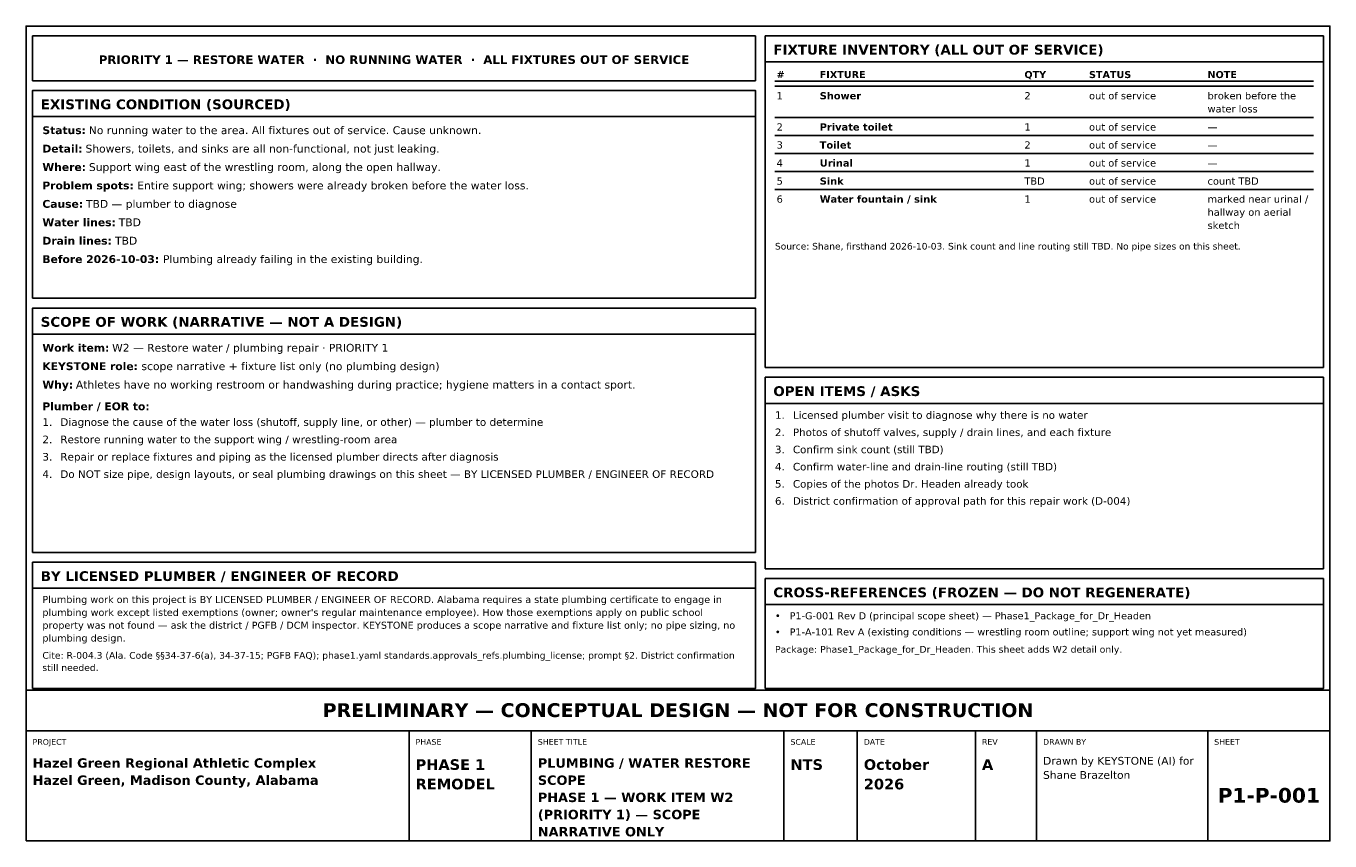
# Model space of a CAD drawing. Header units: inches. Extents: x 0.5 to 16.5, y 0.5 to 10.5.
import ezdxf
from ezdxf.enums import TextEntityAlignment as Align

# ---------------------------------------------------------------- set-up
doc = ezdxf.new("R2010")
doc.units = ezdxf.units.IN
doc.header["$MEASUREMENT"] = 0
doc.layers.add('A-ANNO-TEXT', color=7, linetype='Continuous')
doc.layers.add('G-ANNO-TTLB', color=7, linetype='Continuous')
doc.styles.add('KS-BOLD', font='DejaVuSans-Bold.ttf')
doc.styles.add('KS-REG', font='DejaVuSans.ttf')

msp = doc.modelspace()

# ---------------------------------------------------------------- linework, layer by layer
at = {"layer": 'A-ANNO-TEXT'}
for p, q in [((9.57, 10.06), (16.42, 10.06)), ((9.69, 9.822), (16.3, 9.822)), ((9.69, 9.762), (16.3, 9.762)), ((0.58, 9.39), (9.45, 9.39)), ((9.69, 9.38), (16.3, 9.38)), ((9.69, 9.158), (16.3, 9.158)), ((9.69, 8.937), (16.3, 8.937)), ((9.69, 8.716), (16.3, 8.716)), ((9.69, 8.494), (16.3, 8.494)), ((0.58, 6.72), (9.45, 6.72)), ((9.57, 5.87), (16.42, 5.87)), ((0.58, 3.6), (9.45, 3.6)), ((9.57, 3.4), (16.42, 3.4))]:
    msp.add_line(p, q, dxfattribs=at)
for points in [[(0.58, 9.83), (9.45, 9.83), (9.45, 10.38), (0.58, 10.38)], [(9.57, 6.31), (16.42, 6.31), (16.42, 10.38), (9.57, 10.38)], [(0.58, 7.16), (9.45, 7.16), (9.45, 9.71), (0.58, 9.71)], [(0.58, 4.04), (9.45, 4.04), (9.45, 7.04), (0.58, 7.04)], [(9.57, 3.84), (16.42, 3.84), (16.42, 6.19), (9.57, 6.19)], [(0.58, 2.37), (9.45, 2.37), (9.45, 3.92), (0.58, 3.92)], [(9.57, 2.37), (16.42, 2.37), (16.42, 3.72), (9.57, 3.72)]]:
    msp.add_lwpolyline(points, close=True, dxfattribs=at)
at = {"layer": 'G-ANNO-TTLB'}
for p, q in [((0.5, 1.85), (16.5, 1.85)), ((5.2, 0.5), (5.2, 1.85)), ((6.7, 0.5), (6.7, 1.85)), ((9.8, 0.5), (9.8, 1.85)), ((10.7, 0.5), (10.7, 1.85)), ((12.15, 0.5), (12.15, 1.85)), ((12.9, 0.5), (12.9, 1.85)), ((15, 0.5), (15, 1.85))]:
    msp.add_line(p, q, dxfattribs=at)
for points in [[(0.5, 0.5), (16.5, 0.5), (16.5, 10.5), (0.5, 10.5)], [(0.5, 1.85), (16.5, 1.85), (16.5, 2.35), (0.5, 2.35)]]:
    msp.add_lwpolyline(points, close=True, dxfattribs=at)

# ---------------------------------------------------------------- texts
at = {"layer": 'A-ANNO-TEXT'}
for s, height, style, p in [('FIXTURE INVENTORY (ALL OUT OF SERVICE)', 0.12, 'KS-BOLD', (9.67, 10.15)), ('#', 0.086, 'KS-BOLD', (9.71, 9.862)), ('FIXTURE', 0.086, 'KS-BOLD', (10.239, 9.862)), ('QTY', 0.086, 'KS-BOLD', (12.751, 9.862)), ('STATUS', 0.086, 'KS-BOLD', (13.544, 9.862)), ('NOTE', 0.086, 'KS-BOLD', (14.998, 9.862)), ('EXISTING CONDITION (SOURCED)', 0.12, 'KS-BOLD', (0.68, 9.48)), ('1', 0.088, 'KS-REG', (9.71, 9.601)), ('Shower', 0.088, 'KS-BOLD', (10.239, 9.601)), ('2', 0.088, 'KS-REG', (12.751, 9.601)), ('out of service', 0.088, 'KS-REG', (13.544, 9.601)), ('broken before the', 0.088, 'KS-REG', (14.998, 9.601)), ('water loss', 0.088, 'KS-REG', (14.998, 9.44)), ('2', 0.088, 'KS-REG', (9.71, 9.218)), ('Private toilet', 0.088, 'KS-BOLD', (10.239, 9.218)), ('1', 0.088, 'KS-REG', (12.751, 9.218)), ('out of service', 0.088, 'KS-REG', (13.544, 9.218)), ('Status:', 0.096, 'KS-BOLD', (0.7, 9.174)), ('No running water to the area. All fixtures out of service. Cause unknown.', 0.096, 'KS-REG', (1.27, 9.174)), ('—', 0.088, 'KS-REG', (14.998, 9.218)), ('Detail:', 0.096, 'KS-BOLD', (0.7, 8.948)), ('Showers, toilets, and sinks are all non-functional, not just leaking.', 0.096, 'KS-REG', (1.229, 8.948)), ('3', 0.088, 'KS-REG', (9.71, 8.997)), ('Toilet', 0.088, 'KS-BOLD', (10.239, 8.997)), ('2', 0.088, 'KS-REG', (12.751, 8.997)), ('out of service', 0.088, 'KS-REG', (13.544, 8.997)), ('—', 0.088, 'KS-REG', (14.998, 8.997)), ('Where:', 0.096, 'KS-BOLD', (0.7, 8.722)), ('Support wing east of the wrestling room, along the open hallway.', 0.096, 'KS-REG', (1.271, 8.722)), ('4', 0.088, 'KS-REG', (9.71, 8.776)), ('Urinal', 0.088, 'KS-BOLD', (10.239, 8.776)), ('1', 0.088, 'KS-REG', (12.751, 8.776)), ('out of service', 0.088, 'KS-REG', (13.544, 8.776)), ('—', 0.088, 'KS-REG', (14.998, 8.776)), ('5', 0.088, 'KS-REG', (9.71, 8.554)), ('Sink', 0.088, 'KS-BOLD', (10.239, 8.554)), ('TBD', 0.088, 'KS-REG', (12.751, 8.554)), ('out of service', 0.088, 'KS-REG', (13.544, 8.554)), ('count TBD', 0.088, 'KS-REG', (14.998, 8.554)), ('Problem spots:', 0.096, 'KS-BOLD', (0.7, 8.496)), ('Entire support wing; showers were already broken before the water loss.', 0.096, 'KS-REG', (1.864, 8.496)), ('Cause:', 0.096, 'KS-BOLD', (0.7, 8.27)), ('TBD — plumber to diagnose', 0.096, 'KS-REG', (1.235, 8.27)), ('6', 0.088, 'KS-REG', (9.71, 8.333)), ('Water fountain / sink', 0.088, 'KS-BOLD', (10.239, 8.333)), ('1', 0.088, 'KS-REG', (12.751, 8.333)), ('out of service', 0.088, 'KS-REG', (13.544, 8.333)), ('marked near urinal /', 0.088, 'KS-REG', (14.998, 8.333)), ('hallway on aerial', 0.088, 'KS-REG', (14.998, 8.172)), ('Water lines:', 0.096, 'KS-BOLD', (0.7, 8.044)), ('TBD', 0.096, 'KS-REG', (1.637, 8.044)), ('sketch', 0.088, 'KS-REG', (14.998, 8.01)), ('Drain lines:', 0.096, 'KS-BOLD', (0.7, 7.818)), ('TBD', 0.096, 'KS-REG', (1.592, 7.818)), ('Source: Shane, firsthand 2026-10-03. Sink count and line routing still TBD. No pipe sizes on this sheet.', 0.081, 'KS-REG', (9.69, 7.758)), ('Before 2026-10-03:', 0.096, 'KS-BOLD', (0.7, 7.592)), ('Plumbing already failing in the existing building.', 0.096, 'KS-REG', (2.18, 7.592)), ('SCOPE OF WORK (NARRATIVE — NOT A DESIGN)', 0.12, 'KS-BOLD', (0.68, 6.81)), ('Work item:', 0.096, 'KS-BOLD', (0.7, 6.504)), ('W2 — Restore water / plumbing repair · PRIORITY 1', 0.096, 'KS-REG', (1.556, 6.504)), ('KEYSTONE role:', 0.096, 'KS-BOLD', (0.7, 6.278)), ('scope narrative + fixture list only (no plumbing design)', 0.096, 'KS-REG', (1.916, 6.278)), ('Why:', 0.096, 'KS-BOLD', (0.7, 6.052)), ('Athletes have no working restroom or handwashing during practice; hygiene matters in a contact sport.', 0.096, 'KS-REG', (1.111, 6.052)), ('OPEN ITEMS / ASKS', 0.12, 'KS-BOLD', (9.67, 5.96)), ('Plumber / EOR to:', 0.096, 'KS-BOLD', (0.7, 5.786)), ('1.', 0.092, 'KS-REG', (9.69, 5.68)), ('Licensed plumber visit to diagnose why there is no water', 0.092, 'KS-REG', (9.91, 5.68)), ('1.', 0.093, 'KS-REG', (0.7, 5.594)), ('Diagnose the cause of the water loss (shutoff, supply line, or other) — plumber to determine', 0.093, 'KS-REG', (0.92, 5.594)), ('2.', 0.093, 'KS-REG', (0.7, 5.381)), ('Restore running water to the support wing / wrestling-room area', 0.093, 'KS-REG', (0.92, 5.381)), ('2.', 0.092, 'KS-REG', (9.69, 5.469)), ('Photos of shutoff valves, supply / drain lines, and each fixture', 0.092, 'KS-REG', (9.91, 5.469)), ('3.', 0.092, 'KS-REG', (9.69, 5.258)), ('Confirm sink count (still TBD)', 0.092, 'KS-REG', (9.91, 5.258)), ('3.', 0.093, 'KS-REG', (0.7, 5.168)), ('Repair or replace fixtures and piping as the licensed plumber directs after diagnosis', 0.093, 'KS-REG', (0.92, 5.168)), ('4.', 0.092, 'KS-REG', (9.69, 5.047)), ('Confirm water-line and drain-line routing (still TBD)', 0.092, 'KS-REG', (9.91, 5.047)), ('4.', 0.093, 'KS-REG', (0.7, 4.955)), ('Do NOT size pipe, design layouts, or seal plumbing drawings on this sheet — BY LICENSED PLUMBER / ENGINEER OF RECORD', 0.093, 'KS-REG', (0.92, 4.955)), ('5.', 0.092, 'KS-REG', (9.69, 4.836)), ('Copies of the photos Dr. Headen already took', 0.092, 'KS-REG', (9.91, 4.836)), ('6.', 0.092, 'KS-REG', (9.69, 4.626)), ('District confirmation of approval path for this repair work (D-004)', 0.092, 'KS-REG', (9.91, 4.626)), ('BY LICENSED PLUMBER / ENGINEER OF RECORD', 0.12, 'KS-BOLD', (0.68, 3.69)), ('CROSS-REFERENCES (FROZEN — DO NOT REGENERATE)', 0.12, 'KS-BOLD', (9.67, 3.49)), ('Plumbing work on this project is BY LICENSED PLUMBER / ENGINEER OF RECORD. Alabama requires a state plumbing certificate to engage in', 0.086, 'KS-REG', (0.7, 3.42)), ("plumbing work except listed exemptions (owner; owner's regular maintenance employee). How those exemptions apply on public school", 0.086, 'KS-REG', (0.7, 3.262)), ('•', 0.086, 'KS-REG', (9.69, 3.22)), ('P1-G-001 Rev D (principal scope sheet) — Phase1_Package_for_Dr_Headen', 0.086, 'KS-REG', (9.87, 3.22)), ('property was not found — ask the district / PGFB / DCM inspector. KEYSTONE produces a scope narrative and fixture list only; no pipe sizing, no', 0.086, 'KS-REG', (0.7, 3.104)), ('•', 0.086, 'KS-REG', (9.69, 3.022)), ('P1-A-101 Rev A (existing conditions — wrestling room outline; support wing not yet measured)', 0.086, 'KS-REG', (9.87, 3.022)), ('plumbing design.', 0.086, 'KS-REG', (0.7, 2.947)), ('Package: Phase1_Package_for_Dr_Headen. This sheet adds W2 detail only.', 0.083, 'KS-REG', (9.69, 2.81)), ('Cite: R-004.3 (Ala. Code §§34-37-6(a), 34-37-15; PGFB FAQ); phase1.yaml standards.approvals_refs.plumbing_license; prompt §2. District confirmation', 0.082, 'KS-REG', (0.7, 2.736)), ('still needed.', 0.082, 'KS-REG', (0.7, 2.586))]:
    msp.add_text(s, height=height, dxfattribs=dict(at, style=style)).set_placement(p)
at = {"layer": 'A-ANNO-TEXT', "style": 'KS-BOLD'}
msp.add_text('PRIORITY 1 — RESTORE WATER  ·  NO RUNNING WATER  ·  ALL FIXTURES OUT OF SERVICE', height=0.105, dxfattribs=at).set_placement((5.015, 10.035), align=Align.CENTER)
at = {"layer": 'G-ANNO-TTLB', "style": 'KS-BOLD'}
for s, height, p in [('PRELIMINARY — CONCEPTUAL DESIGN — NOT FOR CONSTRUCTION', 0.17, (8.5, 2.02)), ('P1-P-001', 0.18, (15.75, 0.97))]:
    msp.add_text(s, height=height, dxfattribs=at).set_placement(p, align=Align.CENTER)
at = {"layer": 'G-ANNO-TTLB'}
for s, height, style, p in [('PROJECT', 0.07, 'KS-REG', (0.58, 1.68)), ('PHASE', 0.07, 'KS-REG', (5.28, 1.68)), ('SHEET TITLE', 0.07, 'KS-REG', (6.78, 1.68)), ('SCALE', 0.07, 'KS-REG', (9.88, 1.68)), ('DATE', 0.07, 'KS-REG', (10.78, 1.68)), ('REV', 0.07, 'KS-REG', (12.23, 1.68)), ('DRAWN BY', 0.07, 'KS-REG', (12.98, 1.68)), ('SHEET', 0.07, 'KS-REG', (15.08, 1.68)), ('Hazel Green Regional Athletic Complex', 0.115, 'KS-BOLD', (0.58, 1.399)), ('PHASE 1', 0.13, 'KS-BOLD', (5.28, 1.372)), ('PLUMBING / WATER RESTORE', 0.115, 'KS-BOLD', (6.78, 1.399)), ('NTS', 0.13, 'KS-BOLD', (9.88, 1.372)), ('October', 0.13, 'KS-BOLD', (10.78, 1.372)), ('A', 0.13, 'KS-BOLD', (12.23, 1.372)), ('Drawn by KEYSTONE (AI) for', 0.095, 'KS-REG', (12.98, 1.436)), ('Hazel Green, Madison County, Alabama', 0.115, 'KS-BOLD', (0.58, 1.188)), ('SCOPE', 0.115, 'KS-BOLD', (6.78, 1.188)), ('Shane Brazelton', 0.095, 'KS-REG', (12.98, 1.262)), ('REMODEL', 0.13, 'KS-BOLD', (5.28, 1.133)), ('2026', 0.13, 'KS-BOLD', (10.78, 1.133)), ('PHASE 1 — WORK ITEM W2', 0.115, 'KS-BOLD', (6.78, 0.977)), ('(PRIORITY 1) — SCOPE', 0.115, 'KS-BOLD', (6.78, 0.767)), ('NARRATIVE ONLY', 0.115, 'KS-BOLD', (6.78, 0.556))]:
    msp.add_text(s, height=height, dxfattribs=dict(at, style=style)).set_placement(p)

doc.saveas('drawing.dxf')
